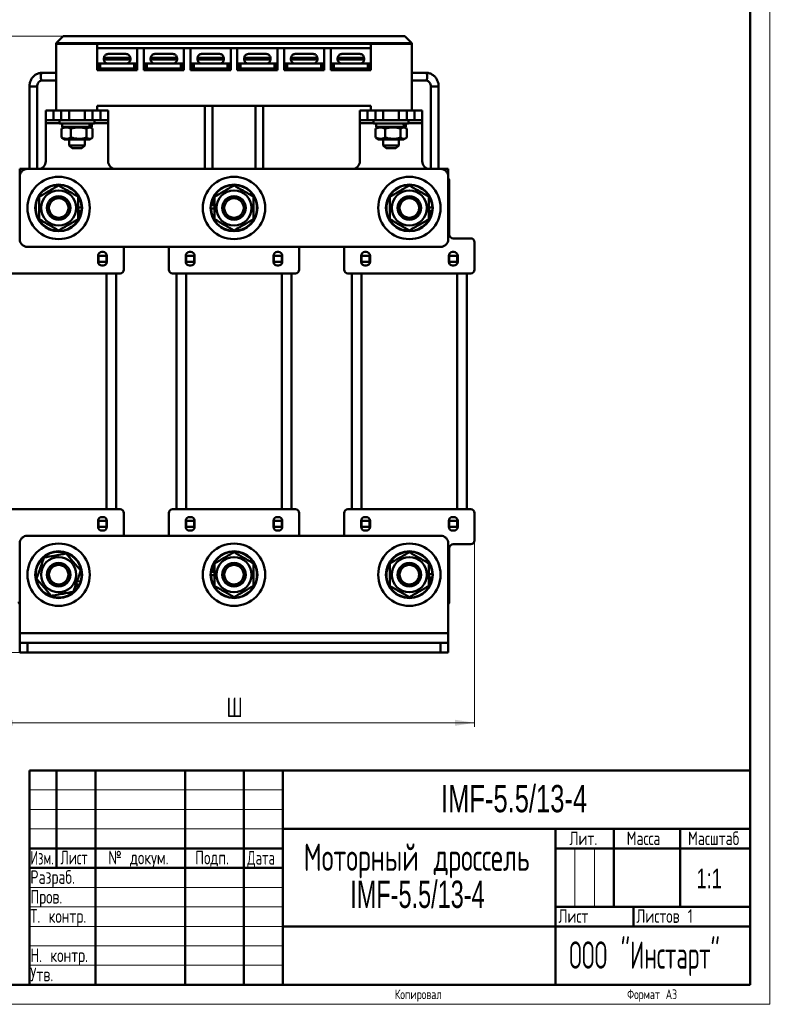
# Model space of a CAD drawing. Header units: millimetres. Extents: x 0 to 300, y 0 to 420.
# Tile 2 of 3: x 105 to 300, y 0 to 253. Entities that reach past the tile are written whole.
import ezdxf

# ---------------------------------------------------------------- set-up
doc = ezdxf.new("R2010")
doc.units = ezdxf.units.MM
doc.linetypes.add('SLD-Сплошная', pattern=[0])
doc.styles.add('SLDTEXTSTYLE0', font='TXT', dxfattribs={"width": 0.7})
doc.styles.add('SLDTEXTSTYLE1', font='TXT', dxfattribs={"width": 0.7, "bigfont": 'bigfont'})
doc.styles.add('SLDTEXTSTYLE2', font='TXT', dxfattribs={"width": 0.705079, "bigfont": 'bigfont'})
doc.styles.add('SLDTEXTSTYLE3', font='TXT', dxfattribs={"width": 0.648852, "bigfont": 'bigfont'})
doc.styles.add('SLDTEXTSTYLE4', font='TXT', dxfattribs={"width": 0.632021, "bigfont": 'bigfont'})
doc.styles.add('SLDTEXTSTYLE5', font='TXT', dxfattribs={"width": 0.625377, "bigfont": 'bigfont'})
doc.styles.add('SLDTEXTSTYLE6', font='TXT', dxfattribs={"width": 0.572824, "bigfont": 'bigfont'})
doc.styles.add('SLDTEXTSTYLE7', font='TXT', dxfattribs={"width": 0.643347, "bigfont": 'bigfont'})
doc.styles.add('SLDTEXTSTYLE8', font='TXT', dxfattribs={"width": 0.643347})
doc.dimstyles.new('SLDDIMSTYLE0', dxfattribs={"dimtxt": 5, "dimasz": 5, "dimexe": 0, "dimexo": 0.0625, "dimgap": 1.25, "dimtad": 2, "dimdec": 1, "dimrnd": 1e-09, "dimzin": 12, "dimdsep": 46, "dimtxsty": 'SLDTEXTSTYLE0', "dimsah": 1, "dimcen": 0.09, "dimadec": 0, "dimazin": 3, "dimtfac": 1, "dimtdec": 3, "dimtofl": 0, "dimtmove": 0, "dimatfit": 3, "dimfxl": 0, "dimfrac": 2, "dimtolj": 1, "dimtzin": 12, "dimarcsym": 0})

# ---------------------------------------------------------------- blocks, each defined once
blk = doc.blocks.new('SW_NOTE_0')
at = {"color": 0, "linetype": 'Continuous', "lineweight": 0, "char_height": 7, "attachment_point": 2}
for s, insert, style in [('Моторный дроссель', (31.87, 9), 'SLDTEXTSTYLE7'), ('IMF-5.5/13-4', (32.05, -0.5), 'SLDTEXTSTYLE8')]:
    blk.add_mtext(s, dxfattribs=dict(at, insert=insert, style=style))
blk = doc.blocks.new('_D')
at = {"color": 7, "linetype": 'SLD-Сплошная', "lineweight": 0}
for p, q in [((97.76, 119.02), (97.76, 71.23)), ((221.26, 119.02), (221.26, 71.23)), ((97.76, 72.23), (221.26, 72.23))]:
    blk.add_line(p, q, dxfattribs=at)
at = {"color": 7, "linetype": 'SLD-Сплошная', "lineweight": 18}
for points in [[(97.76, 72.23), (102.76, 71.46), (102.76, 73)], [(221.26, 72.23), (216.26, 73), (216.26, 71.46)]]:
    blk.add_solid(points, dxfattribs=at)
at = {"color": 7, "linetype": 'SLD-Сплошная', "lineweight": 18, "insert": (157.56, 78.68), "char_height": 5, "attachment_point": 1, "style": 'SLDTEXTSTYLE1'}
blk.add_mtext('Ш', dxfattribs=at)
blk = doc.blocks.new('_D_1')
at = {"color": 7, "linetype": 'SLD-Сплошная', "lineweight": 0}
for p, q in [((115.65, 248.43), (78.76, 248.43)), ((79.76, 90.23), (79.76, 248.43)), ((106.5, 90.23), (78.76, 90.23))]:
    blk.add_line(p, q, dxfattribs=at)
at = {"color": 7, "linetype": 'SLD-Сплошная', "lineweight": 18}
for points in [[(79.76, 248.43), (78.99, 243.43), (80.53, 243.43)], [(79.76, 90.23), (80.53, 95.23), (78.99, 95.23)]]:
    blk.add_solid(points, dxfattribs=at)
at = {"color": 7, "linetype": 'SLD-Сплошная', "lineweight": 18, "insert": (73.32, 167.73), "char_height": 5, "attachment_point": 1, "rotation": 90, "style": 'SLDTEXTSTYLE1'}
blk.add_mtext('В', dxfattribs=at)

msp = doc.modelspace()

# ---------------------------------------------------------------- linework, layer by layer
at = {"color": 7, "linetype": 'SLD-Сплошная', "lineweight": 18}
for p, q in [((297, 420), (297, 0)), ((107, 55), (172, 55)), ((107, 50), (172, 50)), ((107, 45), (172, 45)), ((247, 40), (247, 25)), ((252, 40), (252, 25)), ((107, 30), (172, 30)), ((107, 25), (172, 25)), ((107, 20), (172, 20)), ((107, 15), (172, 15)), ((107, 10), (172, 10)), ((0, 0), (297, 0))]:
    msp.add_line(p, q, dxfattribs=at)
at = {"color": 7, "linetype": 'SLD-Сплошная', "lineweight": 50}
for p, q in [((292, 5), (292, 415)), ((115.66, 248.43), (113.86, 246.63)), ((115.66, 248.43), (203.36, 248.43)), ((203.36, 248.43), (205.16, 246.63)), ((113.86, 246.63), (113.86, 246.43)), ((113.86, 246.63), (205.16, 246.63)), ((205.16, 246.43), (113.86, 246.43)), ((113.86, 229.33), (113.86, 246.43)), ((113.86, 246.43), (124.36, 246.43)), ((124.36, 246.43), (124.36, 239.68)), ((124.36, 245.33), (134.66, 245.33)), ((134.66, 239.68), (134.66, 245.33)), ((134.66, 245.33), (136.36, 245.33)), ((136.36, 245.33), (136.36, 239.68)), ((136.36, 245.33), (146.66, 245.33)), ((146.66, 239.68), (146.66, 245.33)), ((146.66, 245.33), (148.36, 245.33)), ((148.36, 245.33), (148.36, 239.68)), ((148.36, 245.33), (158.66, 245.33)), ((158.66, 239.68), (158.66, 245.33)), ((158.66, 245.33), (160.36, 245.33)), ((160.36, 245.33), (160.36, 239.68)), ((160.36, 245.33), (170.66, 245.33)), ((170.66, 239.68), (170.66, 245.33)), ((170.66, 245.33), (172.36, 245.33)), ((172.36, 245.33), (172.36, 239.68)), ((172.36, 245.33), (182.66, 245.33)), ((182.66, 239.68), (182.66, 245.33)), ((182.66, 245.33), (184.36, 245.33)), ((184.36, 245.33), (184.36, 239.68)), ((184.36, 245.33), (194.66, 245.33)), ((194.66, 239.68), (194.66, 246.43)), ((194.66, 246.43), (205.16, 246.43)), ((205.16, 246.63), (205.16, 246.43)), ((205.16, 246.43), (205.16, 229.33)), ((126.11, 242.83), (126.11, 242.43)), ((126.11, 242.83), (126.17, 242.83)), ((132.86, 242.83), (126.17, 242.83)), ((132.86, 242.83), (132.91, 242.83)), ((132.91, 242.43), (132.91, 242.83)), ((138.11, 242.83), (138.11, 242.43)), ((138.11, 242.83), (138.17, 242.83)), ((144.86, 242.83), (138.17, 242.83)), ((144.86, 242.83), (144.91, 242.83)), ((144.91, 242.43), (144.91, 242.83)), ((150.11, 242.83), (150.11, 242.43)), ((150.11, 242.83), (150.17, 242.83)), ((156.86, 242.83), (150.17, 242.83)), ((156.86, 242.83), (156.91, 242.83)), ((156.91, 242.43), (156.91, 242.83)), ((162.11, 242.83), (162.11, 242.43)), ((162.11, 242.83), (162.17, 242.83)), ((168.86, 242.83), (162.17, 242.83)), ((168.86, 242.83), (168.91, 242.83)), ((168.91, 242.43), (168.91, 242.83)), ((174.11, 242.83), (174.11, 242.43)), ((174.11, 242.83), (174.17, 242.83)), ((180.86, 242.83), (174.17, 242.83)), ((180.86, 242.83), (180.91, 242.83)), ((180.91, 242.43), (180.91, 242.83)), ((186.11, 242.83), (186.11, 242.43)), ((186.11, 242.83), (186.17, 242.83)), ((192.86, 242.83), (186.17, 242.83)), ((192.86, 242.83), (192.91, 242.83)), ((192.91, 242.43), (192.91, 242.83)), ((124.66, 240.33), (124.36, 240.33)), ((124.66, 241.43), (124.66, 240.13)), ((125.16, 241.43), (124.66, 241.43)), ((124.66, 240.13), (124.76, 240.13)), ((124.76, 240.13), (124.76, 239.68)), ((125.26, 240.13), (124.76, 240.13)), ((125.16, 240.13), (125.16, 241.43)), ((133.86, 241.43), (125.16, 241.43)), ((133.76, 240.13), (125.26, 240.13)), ((134.26, 240.13), (133.76, 240.13)), ((133.86, 241.43), (133.86, 240.13)), ((134.36, 241.43), (133.86, 241.43)), ((134.26, 239.68), (134.26, 240.13)), ((134.26, 240.13), (134.36, 240.13)), ((134.36, 240.13), (134.36, 241.43)), ((134.66, 240.33), (134.36, 240.33)), ((136.66, 240.33), (136.36, 240.33)), ((136.66, 241.43), (136.66, 240.13)), ((137.16, 241.43), (136.66, 241.43)), ((136.76, 240.13), (136.66, 240.13)), ((136.76, 240.13), (136.76, 239.68)), ((137.26, 240.13), (136.76, 240.13)), ((137.16, 240.13), (137.16, 241.43)), ((137.16, 241.43), (145.86, 241.43)), ((145.76, 240.13), (137.26, 240.13)), ((146.26, 240.13), (145.76, 240.13)), ((145.86, 241.43), (145.86, 240.13)), ((146.36, 241.43), (145.86, 241.43)), ((146.26, 239.68), (146.26, 240.13)), ((146.36, 240.13), (146.26, 240.13)), ((146.36, 240.13), (146.36, 241.43)), ((146.66, 240.33), (146.36, 240.33)), ((148.66, 240.33), (148.36, 240.33)), ((148.66, 241.43), (148.66, 240.13)), ((149.16, 241.43), (148.66, 241.43)), ((148.76, 240.13), (148.66, 240.13)), ((148.76, 240.13), (148.76, 239.68)), ((149.26, 240.13), (148.76, 240.13)), ((149.16, 240.13), (149.16, 241.43)), ((149.16, 241.43), (157.86, 241.43)), ((157.76, 240.13), (149.26, 240.13)), ((158.26, 240.13), (157.76, 240.13)), ((157.86, 241.43), (157.86, 240.13)), ((158.36, 241.43), (157.86, 241.43)), ((158.36, 240.13), (158.26, 240.13)), ((158.26, 239.68), (158.26, 240.13)), ((158.36, 240.13), (158.36, 241.43)), ((158.66, 240.33), (158.36, 240.33)), ((160.66, 240.33), (160.36, 240.33)), ((160.66, 241.43), (160.66, 240.13)), ((161.16, 241.43), (160.66, 241.43)), ((160.76, 240.13), (160.66, 240.13)), ((160.76, 240.13), (160.76, 239.68)), ((161.26, 240.13), (160.76, 240.13)), ((161.16, 240.13), (161.16, 241.43)), ((161.16, 241.43), (169.86, 241.43)), ((169.76, 240.13), (161.26, 240.13)), ((170.26, 240.13), (169.76, 240.13)), ((169.86, 241.43), (169.86, 240.13)), ((170.36, 241.43), (169.86, 241.43)), ((170.36, 240.13), (170.26, 240.13)), ((170.26, 239.68), (170.26, 240.13)), ((170.36, 240.13), (170.36, 241.43)), ((170.66, 240.33), (170.36, 240.33)), ((172.66, 240.33), (172.36, 240.33)), ((172.66, 241.43), (172.66, 240.13)), ((173.16, 241.43), (172.66, 241.43)), ((172.76, 240.13), (172.66, 240.13)), ((172.76, 240.13), (172.76, 239.68)), ((173.26, 240.13), (172.76, 240.13)), ((173.16, 240.13), (173.16, 241.43)), ((173.16, 241.43), (181.86, 241.43)), ((181.76, 240.13), (173.26, 240.13)), ((182.26, 240.13), (181.76, 240.13)), ((181.86, 241.43), (181.86, 240.13)), ((182.36, 241.43), (181.86, 241.43)), ((182.26, 239.68), (182.26, 240.13)), ((182.36, 240.13), (182.26, 240.13)), ((182.36, 240.13), (182.36, 241.43)), ((182.66, 240.33), (182.36, 240.33)), ((184.66, 240.33), (184.36, 240.33)), ((184.66, 241.43), (184.66, 240.13)), ((185.16, 241.43), (184.66, 241.43)), ((184.66, 240.13), (184.76, 240.13)), ((184.76, 240.13), (184.76, 239.68)), ((185.26, 240.13), (184.76, 240.13)), ((185.16, 240.13), (185.16, 241.43)), ((193.86, 241.43), (185.16, 241.43)), ((185.26, 240.13), (193.76, 240.13)), ((194.26, 240.13), (193.76, 240.13)), ((193.86, 241.43), (193.86, 240.13)), ((194.36, 241.43), (193.86, 241.43)), ((194.26, 239.68), (194.26, 240.13)), ((194.26, 240.13), (194.36, 240.13)), ((194.36, 240.13), (194.36, 241.43)), ((194.66, 240.33), (194.36, 240.33)), ((113.86, 239.03), (110.32, 239.03)), ((124.36, 239.68), (134.66, 239.68)), ((136.36, 239.68), (146.66, 239.68)), ((148.36, 239.68), (158.66, 239.68)), ((160.36, 239.68), (170.66, 239.68)), ((172.36, 239.68), (182.66, 239.68)), ((184.36, 239.68), (194.66, 239.68)), ((208.71, 239.03), (205.16, 239.03)), ((107.01, 235.53), (107.01, 214.33)), ((109.01, 214.33), (109.01, 235.53)), ((110.32, 237.03), (113.86, 237.03)), ((205.16, 237.03), (208.71, 237.03)), ((210.01, 235.53), (210.01, 214.33)), ((212.01, 214.33), (212.01, 235.53)), ((124.36, 229.33), (124.36, 230.53)), ((194.66, 230.53), (124.36, 230.53)), ((152.01, 230.53), (152.01, 214.33)), ((154.01, 214.33), (154.01, 230.53)), ((165.01, 230.53), (165.01, 214.33)), ((167.01, 214.33), (167.01, 230.53)), ((194.66, 230.53), (194.66, 229.33)), ((111.21, 226.83), (111.21, 229.33)), ((111.21, 229.33), (113.21, 229.33)), ((113.21, 229.33), (113.21, 226.83)), ((113.21, 229.33), (113.86, 229.33)), ((124.36, 229.33), (113.86, 229.33)), ((115.19, 226.83), (115.19, 229.33)), ((117.21, 229.33), (117.21, 226.83)), ((121.21, 226.83), (121.21, 229.33)), ((123.23, 229.33), (123.23, 226.83)), ((124.36, 229.33), (125.21, 229.33)), ((125.21, 226.83), (125.21, 229.33)), ((125.21, 229.33), (127.21, 229.33)), ((127.21, 229.33), (127.21, 226.83)), ((191.81, 226.83), (191.81, 229.33)), ((191.81, 229.33), (193.81, 229.33)), ((193.81, 229.33), (193.81, 226.83)), ((193.81, 229.33), (194.66, 229.33)), ((205.16, 229.33), (194.66, 229.33)), ((195.79, 226.83), (195.79, 229.33)), ((197.81, 229.33), (197.81, 226.83)), ((201.81, 226.83), (201.81, 229.33)), ((203.83, 229.33), (203.83, 226.83)), ((205.16, 229.33), (205.81, 229.33)), ((205.81, 226.83), (205.81, 229.33)), ((205.81, 229.33), (207.81, 229.33)), ((207.81, 229.33), (207.81, 226.83)), ((113.21, 226.83), (111.21, 226.83)), ((111.21, 226.83), (111.21, 226.09)), ((111.21, 226.09), (111.21, 216.33)), ((113.21, 226.83), (115.19, 226.83)), ((114.71, 226.83), (114.71, 226.03)), ((114.71, 226.03), (123.37, 226.03)), ((117.21, 226.83), (115.19, 226.83)), ((115.41, 226.03), (115.41, 225.13)), ((115.41, 225.13), (122.55, 225.13)), ((115.96, 225.13), (115.42, 224.82)), ((117.21, 226.83), (121.21, 226.83)), ((123.23, 226.83), (121.21, 226.83)), ((123, 224.82), (122.46, 225.13)), ((122.55, 225.13), (122.86, 225.13)), ((122.86, 225.13), (123.01, 225.13)), ((123.01, 225.13), (123.01, 226.03)), ((123.23, 226.83), (125.21, 226.83)), ((123.37, 226.03), (123.71, 226.03)), ((123.71, 226.03), (123.71, 226.83)), ((127.21, 226.83), (125.21, 226.83)), ((127.21, 226.09), (127.21, 226.83)), ((127.21, 216.33), (127.21, 226.09)), ((193.81, 226.83), (191.81, 226.83)), ((191.81, 226.83), (191.81, 226.09)), ((191.81, 226.09), (191.81, 216.33)), ((193.81, 226.83), (195.79, 226.83)), ((195.31, 226.83), (195.31, 226.03)), ((195.31, 226.03), (203.97, 226.03)), ((197.81, 226.83), (195.79, 226.83)), ((196.01, 226.03), (196.01, 225.13)), ((196.01, 225.13), (203.15, 225.13)), ((196.56, 225.13), (196.02, 224.82)), ((197.81, 226.83), (201.81, 226.83)), ((203.83, 226.83), (201.81, 226.83)), ((203.6, 224.82), (203.06, 225.13)), ((203.15, 225.13), (203.46, 225.13)), ((203.46, 225.13), (203.61, 225.13)), ((203.61, 225.13), (203.61, 226.03)), ((203.83, 226.83), (205.81, 226.83)), ((203.97, 226.03), (204.31, 226.03)), ((204.31, 226.03), (204.31, 226.83)), ((207.81, 226.83), (205.81, 226.83)), ((207.81, 226.09), (207.81, 226.83)), ((207.81, 216.33), (207.81, 226.09)), ((115.43, 224.77), (115.21, 224.67)), ((115.21, 224.67), (115.21, 222.39)), ((115.21, 222.39), (115.43, 222.3)), ((117.66, 224.67), (117.66, 222.39)), ((121.67, 224.67), (121.67, 222.39)), ((123.22, 224.67), (123.22, 222.39)), ((196.03, 224.77), (195.81, 224.67)), ((195.81, 224.67), (195.81, 222.39)), ((195.81, 222.39), (196.03, 222.3)), ((198.26, 224.67), (198.26, 222.39)), ((202.27, 224.67), (202.27, 222.39)), ((203.82, 224.67), (203.82, 222.39)), ((115.42, 222.24), (115.96, 221.93)), ((117.97, 221.93), (115.96, 221.93)), ((117.21, 221.93), (117.21, 220.38)), ((117.21, 220.38), (117.96, 219.63)), ((117.21, 220.38), (121.21, 220.38)), ((122.46, 221.93), (117.97, 221.93)), ((120.46, 219.63), (121.21, 220.38)), ((121.21, 220.38), (121.21, 221.93)), ((122.46, 221.93), (123, 222.24)), ((196.02, 222.24), (196.56, 221.93)), ((198.57, 221.93), (196.56, 221.93)), ((197.81, 221.93), (197.81, 220.38)), ((197.81, 220.38), (198.56, 219.63)), ((197.81, 220.38), (201.81, 220.38)), ((203.06, 221.93), (198.57, 221.93)), ((201.06, 219.63), (201.81, 220.38)), ((201.81, 220.38), (201.81, 221.93)), ((203.06, 221.93), (203.6, 222.24)), ((120.46, 219.63), (117.96, 219.63)), ((201.06, 219.63), (198.56, 219.63)), ((104.51, 212.33), (104.51, 214.33)), ((104.51, 214.33), (106.51, 214.33)), ((104.51, 196.33), (104.51, 212.33)), ((106.51, 214.33), (212.51, 214.33)), ((212.51, 214.33), (214.51, 214.33)), ((214.51, 214.33), (214.51, 212.33)), ((214.51, 212.33), (214.51, 196.33)), ((214.76, 197.53), (214.76, 211.28)), ((153.65, 205.03), (154.51, 205.03)), ((153.75, 205.61), (154.51, 205.61)), ((119.51, 204.45), (120.41, 204.45)), ((120.37, 203.63), (119.51, 203.63)), ((120.27, 203.05), (119.51, 203.05)), ((154.51, 204.21), (153.61, 204.21)), ((209.51, 204.45), (210.41, 204.45)), ((210.37, 203.63), (209.51, 203.63)), ((210.27, 203.05), (209.51, 203.05)), ((220.26, 196.53), (215.76, 196.53)), ((221.26, 188.53), (221.26, 195.53)), ((212.51, 194.33), (106.51, 194.33)), ((124.61, 192.03), (124.61, 190.53)), ((124.76, 192.03), (126.76, 192.03)), ((124.76, 192.03), (124.76, 190.48)), ((125.91, 193.03), (125.61, 193.03)), ((126.76, 192.03), (126.76, 190.48)), ((126.91, 190.53), (126.91, 192.03)), ((131.26, 188.53), (131.26, 194.33)), ((142.76, 194.33), (142.76, 188.53)), ((147.11, 192.03), (147.11, 190.53)), ((149.26, 192.03), (147.26, 192.03)), ((147.26, 190.48), (147.26, 192.03)), ((148.41, 193.03), (148.11, 193.03)), ((149.26, 190.48), (149.26, 192.03)), ((149.41, 190.53), (149.41, 192.03)), ((169.61, 192.03), (169.61, 190.53)), ((169.76, 192.03), (171.76, 192.03)), ((169.76, 192.03), (169.76, 190.48)), ((170.91, 193.03), (170.61, 193.03)), ((171.76, 192.03), (171.76, 190.48)), ((171.91, 190.53), (171.91, 192.03)), ((176.26, 188.53), (176.26, 194.33)), ((187.76, 194.33), (187.76, 188.53)), ((192.11, 192.03), (192.11, 190.53)), ((194.26, 192.03), (192.26, 192.03)), ((192.26, 190.48), (192.26, 192.03)), ((193.41, 193.03), (193.11, 193.03)), ((194.26, 190.48), (194.26, 192.03)), ((194.41, 190.53), (194.41, 192.03)), ((214.61, 192.03), (214.61, 190.53)), ((214.76, 192.03), (216.76, 192.03)), ((214.76, 192.03), (214.76, 190.48)), ((215.91, 193.03), (215.61, 193.03)), ((216.76, 192.03), (216.76, 190.48)), ((216.91, 190.53), (216.91, 192.03)), ((126.76, 190.48), (124.76, 190.48)), ((124.76, 190), (124.76, 190.48)), ((125.61, 189.53), (125.91, 189.53)), ((126.76, 190), (126.76, 190.48)), ((149.26, 190.48), (147.26, 190.48)), ((147.26, 190.48), (147.26, 190)), ((148.11, 189.53), (148.41, 189.53)), ((149.26, 190.48), (149.26, 190)), ((171.76, 190.48), (169.76, 190.48)), ((169.76, 190), (169.76, 190.48)), ((170.61, 189.53), (170.91, 189.53)), ((171.76, 190), (171.76, 190.48)), ((194.26, 190.48), (192.26, 190.48)), ((192.26, 190.48), (192.26, 190)), ((193.11, 189.53), (193.41, 189.53)), ((194.26, 190.48), (194.26, 190)), ((216.76, 190.48), (214.76, 190.48)), ((214.76, 190), (214.76, 190.48)), ((215.61, 189.53), (215.91, 189.53)), ((216.76, 190), (216.76, 190.48)), ((102.26, 187.53), (126.76, 187.53)), ((126.76, 187.53), (126.76, 127.03)), ((126.76, 187.53), (129.26, 187.53)), ((129.26, 187.53), (129.26, 127.03)), ((129.26, 187.53), (130.26, 187.53)), ((143.76, 187.53), (144.76, 187.53)), ((144.76, 187.53), (144.76, 127.03)), ((144.76, 187.53), (147.26, 187.53)), ((147.26, 187.53), (147.26, 127.03)), ((147.26, 187.53), (171.76, 187.53)), ((171.76, 187.53), (171.76, 127.03)), ((171.76, 187.53), (174.26, 187.53)), ((174.26, 187.53), (174.26, 127.03)), ((174.26, 187.53), (175.26, 187.53)), ((188.76, 187.53), (189.76, 187.53)), ((189.76, 187.53), (189.76, 127.03)), ((189.76, 187.53), (192.26, 187.53)), ((192.26, 187.53), (192.26, 127.03)), ((192.26, 187.53), (216.76, 187.53)), ((216.76, 187.53), (216.76, 127.03)), ((216.76, 187.53), (219.26, 187.53)), ((219.26, 187.53), (219.26, 127.03)), ((219.26, 187.53), (220.26, 187.53)), ((102.26, 127.03), (126.76, 127.03)), ((126.76, 127.03), (129.26, 127.03)), ((130.26, 127.03), (129.26, 127.03)), ((144.76, 127.03), (143.76, 127.03)), ((144.76, 127.03), (147.26, 127.03)), ((147.26, 127.03), (171.76, 127.03)), ((171.76, 127.03), (174.26, 127.03)), ((175.26, 127.03), (174.26, 127.03)), ((189.76, 127.03), (188.76, 127.03)), ((189.76, 127.03), (192.26, 127.03)), ((192.26, 127.03), (216.76, 127.03)), ((216.76, 127.03), (219.26, 127.03)), ((220.26, 127.03), (219.26, 127.03)), ((124.61, 124.03), (124.61, 122.53)), ((124.76, 124.08), (124.76, 124.56)), ((124.76, 124.08), (126.76, 124.08)), ((124.76, 124.08), (124.76, 122.53)), ((125.91, 125.03), (125.61, 125.03)), ((126.76, 124.08), (126.76, 124.56)), ((126.76, 124.08), (126.76, 122.53)), ((126.91, 122.53), (126.91, 124.03)), ((131.26, 120.23), (131.26, 126.03)), ((142.76, 126.03), (142.76, 120.23)), ((147.11, 124.03), (147.11, 122.53)), ((147.26, 124.56), (147.26, 124.08)), ((147.26, 122.53), (147.26, 124.08)), ((147.26, 124.08), (149.26, 124.08)), ((148.41, 125.03), (148.11, 125.03)), ((149.26, 124.56), (149.26, 124.08)), ((149.26, 122.53), (149.26, 124.08)), ((149.41, 122.53), (149.41, 124.03)), ((169.61, 124.03), (169.61, 122.53)), ((169.76, 124.08), (169.76, 124.56)), ((169.76, 124.08), (171.76, 124.08)), ((169.76, 124.08), (169.76, 122.53)), ((170.91, 125.03), (170.61, 125.03)), ((171.76, 124.08), (171.76, 124.56)), ((171.76, 124.08), (171.76, 122.53)), ((171.91, 122.53), (171.91, 124.03)), ((176.26, 120.23), (176.26, 126.03)), ((187.76, 126.03), (187.76, 120.23)), ((192.11, 124.03), (192.11, 122.53)), ((192.26, 124.56), (192.26, 124.08)), ((192.26, 122.53), (192.26, 124.08)), ((192.26, 124.08), (194.26, 124.08)), ((193.41, 125.03), (193.11, 125.03)), ((194.26, 124.56), (194.26, 124.08)), ((194.26, 122.53), (194.26, 124.08)), ((194.41, 122.53), (194.41, 124.03)), ((214.61, 124.03), (214.61, 122.53)), ((214.76, 124.08), (214.76, 124.56)), ((214.76, 124.08), (216.76, 124.08)), ((214.76, 124.08), (214.76, 122.53)), ((215.91, 125.03), (215.61, 125.03)), ((216.76, 124.08), (216.76, 124.56)), ((216.76, 124.08), (216.76, 122.53)), ((216.91, 122.53), (216.91, 124.03)), ((221.26, 119.03), (221.26, 126.03)), ((124.76, 122.53), (126.76, 122.53)), ((125.61, 121.53), (125.91, 121.53)), ((149.26, 122.53), (147.26, 122.53)), ((148.11, 121.53), (148.41, 121.53)), ((169.76, 122.53), (171.76, 122.53)), ((170.61, 121.53), (170.91, 121.53)), ((194.26, 122.53), (192.26, 122.53)), ((193.11, 121.53), (193.41, 121.53)), ((214.76, 122.53), (216.76, 122.53)), ((215.61, 121.53), (215.91, 121.53)), ((212.51, 120.23), (106.51, 120.23)), ((104.51, 118.23), (104.51, 95.23)), ((214.51, 95.23), (214.51, 118.23)), ((214.76, 103.28), (214.76, 117.03)), ((215.76, 118.03), (220.26, 118.03)), ((153.75, 111.51), (154.51, 111.51)), ((119.27, 108.68), (120.12, 108.38)), ((154.51, 110.11), (153.61, 110.11)), ((153.65, 110.93), (154.51, 110.93)), ((209.51, 110.35), (210.41, 110.35)), ((210.37, 109.53), (209.51, 109.53)), ((210.27, 108.95), (209.51, 108.95)), ((119.52, 107.11), (118.8, 107.36)), ((119.81, 107.62), (119, 107.91)), ((214.51, 95.23), (104.51, 95.23)), ((104.51, 95.23), (104.51, 92.73)), ((214.51, 92.73), (214.51, 95.23)), ((104.51, 90.23), (104.51, 92.73)), ((104.51, 92.73), (106.51, 92.73)), ((106.51, 92.73), (106.51, 90.23)), ((212.51, 92.73), (106.51, 92.73)), ((212.51, 90.23), (212.51, 92.73)), ((212.51, 92.73), (214.51, 92.73)), ((214.51, 92.73), (214.51, 90.23)), ((106.51, 90.23), (104.51, 90.23)), ((212.51, 90.23), (106.51, 90.23)), ((214.51, 90.23), (212.51, 90.23)), ((107, 60), (292, 60)), ((107, 60), (107, 5)), ((114, 35), (114, 60)), ((124, 60), (124, 5)), ((147, 60), (147, 5)), ((162, 60), (162, 5)), ((172, 60), (172, 5)), ((172, 45), (292, 45)), ((242, 45), (242, 5)), ((257, 45), (257, 25)), ((274, 45), (274, 25)), ((107, 40), (172, 40)), ((242, 40), (292, 40)), ((107, 35), (172, 35)), ((242, 25), (292, 25)), ((262, 25), (262, 20)), ((172, 20), (292, 20)), ((20, 5), (292, 5))]:
    msp.add_line(p, q, dxfattribs=at)
at = {"color": 8, "linetype": 'SLD-Сплошная', "lineweight": 50}
for p, q in [((125.26, 239.68), (125.26, 240.13)), ((129.51, 242.43), (126.11, 242.43)), ((132.91, 242.43), (129.51, 242.43)), ((133.76, 240.13), (133.76, 239.68)), ((137.26, 239.68), (137.26, 240.13)), ((141.51, 242.43), (138.11, 242.43)), ((144.91, 242.43), (141.51, 242.43)), ((145.76, 240.13), (145.76, 239.68)), ((149.26, 239.68), (149.26, 240.13)), ((153.51, 242.43), (150.11, 242.43)), ((156.91, 242.43), (153.51, 242.43)), ((157.76, 240.13), (157.76, 239.68)), ((161.26, 239.68), (161.26, 240.13)), ((165.51, 242.43), (162.11, 242.43)), ((168.91, 242.43), (165.51, 242.43)), ((169.76, 240.13), (169.76, 239.68)), ((173.26, 239.68), (173.26, 240.13)), ((177.51, 242.43), (174.11, 242.43)), ((180.91, 242.43), (177.51, 242.43)), ((181.76, 240.13), (181.76, 239.68)), ((185.26, 239.68), (185.26, 240.13)), ((189.51, 242.43), (186.11, 242.43)), ((192.91, 242.43), (189.51, 242.43)), ((193.76, 240.13), (193.76, 239.68)), ((107.63, 235.53), (107.01, 235.53)), ((109.01, 235.53), (107.63, 235.53)), ((212.01, 235.53), (210.01, 235.53)), ((111.21, 226.09), (114.71, 226.09)), ((123.71, 226.09), (127.21, 226.09)), ((191.81, 226.09), (195.31, 226.09)), ((204.31, 226.09), (207.81, 226.09))]:
    msp.add_line(p, q, dxfattribs=at)
at = {"color": 8, "linetype": 'SLD-Сплошная', "lineweight": 50, "flags": 128}
for points in [[(109.93, 238.03), (109.96, 238.41), (110.05, 238.74), (110.17, 238.95), (110.32, 239.03)], [(110.32, 237.03), (110.17, 237.11), (110.05, 237.32), (109.96, 237.65), (109.93, 238.03)], [(208.71, 239.03), (208.85, 238.95), (208.98, 238.74), (209.06, 238.41), (209.09, 238.03), (209.06, 237.65), (208.98, 237.32), (208.85, 237.11), (208.71, 237.03)]]:
    msp.add_lwpolyline(points, dxfattribs=at)
at = {"color": 7, "linetype": 'SLD-Сплошная', "lineweight": 50}
for centre, radius in [((114.51, 204.33), 8), ((159.51, 204.33), 8), ((204.51, 204.33), 8), ((114.51, 204.33), 6), ((159.51, 204.33), 6), ((204.51, 204.33), 6), ((114.51, 204.33), 4.5), ((114.51, 204.33), 3.02), ((114.51, 204.33), 3), ((159.51, 204.33), 4.5), ((159.51, 204.33), 3.03), ((159.51, 204.33), 3), ((204.51, 204.33), 4.5), ((204.51, 204.33), 3.02), ((204.51, 204.33), 3), ((114.51, 204.33), 2.5), ((159.51, 204.33), 2.5), ((204.51, 204.33), 2.5), ((114.51, 110.23), 8), ((114.51, 110.23), 6), ((159.51, 110.23), 8), ((159.51, 110.23), 6), ((204.51, 110.23), 8), ((204.51, 110.23), 6), ((114.51, 110.23), 4.5), ((159.51, 110.23), 4.5), ((204.51, 110.23), 4.5), ((114.51, 110.23), 3.02), ((114.51, 110.23), 3), ((114.51, 110.23), 2.5), ((159.51, 110.23), 3.03), ((159.51, 110.23), 3), ((159.51, 110.23), 2.5), ((204.51, 110.23), 3.02), ((204.51, 110.23), 3), ((204.51, 110.23), 2.5)]:
    msp.add_circle(centre, radius, dxfattribs=at)
for centre, radius, start, end in [((127.11, 242.43), 1, 180, 270), ((131.91, 242.43), 1, 270, 0), ((139.11, 242.43), 1, 180, 270), ((143.91, 242.43), 1, 270, 0), ((151.11, 242.43), 1, 180, 270), ((155.91, 242.43), 1, 270, 360), ((163.11, 242.43), 1, 180, 270), ((167.91, 242.43), 1, 270, 0), ((175.11, 242.43), 1, 180, 270), ((179.91, 242.43), 1, 270, 0), ((187.11, 242.43), 1, 180, 270), ((191.91, 242.43), 1, 270, 0), ((109.21, 216.33), 2, 270, 0), ((129.21, 216.33), 2, 180, 270), ((189.81, 216.33), 2, 270, 0), ((209.81, 216.33), 2, 180, 270), ((106.51, 212.33), 2, 90, 180), ((212.51, 212.33), 2, 0, 90), ((114.51, 204.33), 5.9, 1.1426, 347.4467), ((159.51, 204.33), 5.9, 181.1426, 167.4467), ((204.51, 204.33), 5.9, 1.1426, 347.4467), ((213.76, 211.28), 1, 0, 41.4096), ((159.51, 204.33), 5.9, 167.4467, 173.1861), ((114.51, 204.33), 5.9, 347.4467, 353.1861), ((204.51, 204.33), 5.9, 347.4467, 353.1861), ((215.76, 197.53), 1, 180, 270), ((106.51, 196.33), 2, 180, 270), ((212.51, 196.33), 2, 270, 0), ((220.26, 195.53), 1, 360, 90), ((125.61, 192.03), 1, 90, 180), ((125.91, 192.03), 1, 0, 90), ((148.11, 192.03), 1, 90, 180), ((148.41, 192.03), 1, 0, 90), ((170.61, 192.03), 1, 90, 180), ((170.91, 192.03), 1, 0, 90), ((193.11, 192.03), 1, 90, 180), ((193.41, 192.03), 1, 0, 90), ((215.61, 192.03), 1, 90, 180), ((215.91, 192.03), 1, 0, 90), ((125.61, 190.53), 1, 180, 270), ((125.91, 190.53), 1, 270, 0), ((148.11, 190.53), 1, 180, 270), ((148.41, 190.53), 1, 270, 0), ((170.61, 190.53), 1, 180, 270), ((170.91, 190.53), 1, 270, 0), ((193.11, 190.53), 1, 180, 270), ((193.41, 190.53), 1, 270, 0), ((215.61, 190.53), 1, 180, 270), ((215.91, 190.53), 1, 270, 0), ((130.26, 188.53), 1, 270, 360), ((143.76, 188.53), 1, 180, 270), ((175.26, 188.53), 1, 270, 360), ((188.76, 188.53), 1, 180, 270), ((220.26, 188.53), 1, 270, 0), ((130.26, 126.03), 1, 0, 90), ((143.76, 126.03), 1, 90, 180), ((175.26, 126.03), 1, 0, 90), ((188.76, 126.03), 1, 90, 180), ((220.26, 126.03), 1, 0, 90), ((125.61, 124.03), 1, 90, 180), ((125.91, 124.03), 1, 360, 90), ((148.11, 124.03), 1, 90, 180), ((148.41, 124.03), 1, 0, 90), ((170.61, 124.03), 1, 90, 180), ((170.91, 124.03), 1, 0, 90), ((193.11, 124.03), 1, 90, 180), ((193.41, 124.03), 1, 0, 90), ((215.61, 124.03), 1, 90, 180), ((215.91, 124.03), 1, 0, 90), ((125.61, 122.53), 1, 180, 270), ((125.91, 122.53), 1, 270, 0), ((148.11, 122.53), 1, 180, 270), ((148.41, 122.53), 1, 270, 0), ((170.61, 122.53), 1, 180, 270), ((170.91, 122.53), 1, 270, 0), ((193.11, 122.53), 1, 180, 270), ((193.41, 122.53), 1, 270, 0), ((215.61, 122.53), 1, 180, 270), ((215.91, 122.53), 1, 270, 0), ((106.51, 118.23), 2, 90, 180), ((212.51, 118.23), 2, 0, 90), ((220.26, 119.03), 1, 270, 360), ((215.76, 117.03), 1, 90, 180), ((114.51, 110.23), 5.9, 341.743, 328.0472), ((159.51, 110.23), 5.9, 181.1426, 167.4467), ((204.51, 110.23), 5.9, 1.1426, 347.4467), ((159.51, 110.23), 5.9, 167.4467, 173.1861), ((204.51, 110.23), 5.9, 347.4467, 353.1861), ((114.51, 110.23), 5.9, 328.0472, 333.7866), ((105.26, 103.28), 1, 180, 221.4096), ((213.76, 103.28), 1, 318.5904, 0)]:
    msp.add_arc(centre, radius, start, end, dxfattribs=at)
for centre, start_param, end_param in [((119.21, 224.03), 4.766317, 4.853514), ((119.21, 226.23), 4.555399, 4.641797), ((199.81, 224.03), 4.766317, 4.853514), ((199.81, 226.23), 4.555399, 4.641797)]:
    msp.add_ellipse(centre, major_axis=(-1.63, 10.43), ratio=0.329019, start_param=start_param, end_param=end_param, dxfattribs=at)
for points, knots in [([(127.19, 243.83), (127.07, 243.82), (126.84, 243.8), (126.52, 243.62), (126.29, 243.36), (126.18, 243.08), (126.17, 242.9), (126.17, 242.83)], [0, 0, 0, 0, 0.221551, 0.443288, 0.660461, 0.873099, 1, 1, 1, 1]), ([(129.51, 243.83), (129.26, 243.83), (128.73, 243.83), (128.02, 243.83), (127.46, 243.83), (127.28, 243.83), (127.19, 243.83)], [0, 0, 0, 0, 0.243088, 0.5, 0.756912, 1, 1, 1, 1]), ([(131.84, 243.83), (131.75, 243.83), (131.57, 243.83), (131.01, 243.83), (130.3, 243.83), (129.77, 243.83), (129.51, 243.83)], [0, 0, 0, 0, 0.243088, 0.5, 0.756912, 1, 1, 1, 1]), ([(132.86, 242.83), (132.85, 242.94), (132.83, 243.16), (132.66, 243.46), (132.4, 243.69), (132.11, 243.81), (131.92, 243.82), (131.84, 243.83)], [0, 0, 0, 0, 0.2094357, 0.418832, 0.6293899, 0.8431204, 1, 1, 1, 1]), ([(139.19, 243.83), (139.07, 243.82), (138.84, 243.8), (138.52, 243.62), (138.29, 243.36), (138.18, 243.08), (138.17, 242.9), (138.17, 242.83)], [0, 0, 0, 0, 0.221551, 0.443288, 0.660461, 0.873099, 1, 1, 1, 1]), ([(141.51, 243.83), (141.26, 243.83), (140.73, 243.83), (140.02, 243.83), (139.46, 243.83), (139.28, 243.83), (139.19, 243.83)], [0, 0, 0, 0, 0.2430884, 0.5, 0.7569116, 1, 1, 1, 1]), ([(143.84, 243.83), (143.75, 243.83), (143.57, 243.83), (143.01, 243.83), (142.3, 243.83), (141.77, 243.83), (141.51, 243.83)], [0, 0, 0, 0, 0.243088, 0.5, 0.756912, 1, 1, 1, 1]), ([(144.86, 242.83), (144.85, 242.94), (144.83, 243.16), (144.66, 243.46), (144.4, 243.69), (144.11, 243.81), (143.92, 243.82), (143.84, 243.83)], [0, 0, 0, 0, 0.209436, 0.418832, 0.62939, 0.84312, 1, 1, 1, 1]), ([(151.19, 243.83), (151.07, 243.82), (150.84, 243.8), (150.52, 243.62), (150.29, 243.36), (150.18, 243.08), (150.17, 242.9), (150.17, 242.83)], [0, 0, 0, 0, 0.221551, 0.443288, 0.660461, 0.873099, 1, 1, 1, 1]), ([(153.51, 243.83), (153.26, 243.83), (152.73, 243.83), (152.02, 243.83), (151.46, 243.83), (151.28, 243.83), (151.19, 243.83)], [0, 0, 0, 0, 0.243088, 0.5, 0.756912, 1, 1, 1, 1]), ([(155.84, 243.83), (155.75, 243.83), (155.57, 243.83), (155.01, 243.83), (154.3, 243.83), (153.77, 243.83), (153.51, 243.83)], [0, 0, 0, 0, 0.2430884, 0.5, 0.7569116, 1, 1, 1, 1]), ([(156.86, 242.83), (156.85, 242.94), (156.83, 243.16), (156.66, 243.46), (156.4, 243.69), (156.11, 243.81), (155.92, 243.82), (155.84, 243.83)], [0, 0, 0, 0, 0.209436, 0.418832, 0.62939, 0.84312, 1, 1, 1, 1]), ([(163.19, 243.83), (163.07, 243.82), (162.84, 243.8), (162.52, 243.62), (162.29, 243.36), (162.18, 243.08), (162.17, 242.9), (162.17, 242.83)], [0, 0, 0, 0, 0.221551, 0.443288, 0.660461, 0.873099, 1, 1, 1, 1]), ([(165.51, 243.83), (165.26, 243.83), (164.73, 243.83), (164.02, 243.83), (163.46, 243.83), (163.28, 243.83), (163.19, 243.83)], [0, 0, 0, 0, 0.243088, 0.5, 0.756912, 1, 1, 1, 1]), ([(167.84, 243.83), (167.75, 243.83), (167.57, 243.83), (167.01, 243.83), (166.3, 243.83), (165.77, 243.83), (165.51, 243.83)], [0, 0, 0, 0, 0.243088, 0.5, 0.756912, 1, 1, 1, 1]), ([(168.86, 242.83), (168.85, 242.94), (168.83, 243.16), (168.66, 243.46), (168.4, 243.69), (168.11, 243.81), (167.92, 243.82), (167.84, 243.83)], [0, 0, 0, 0, 0.209436, 0.418832, 0.62939, 0.84312, 1, 1, 1, 1]), ([(175.19, 243.83), (175.07, 243.82), (174.84, 243.8), (174.52, 243.62), (174.29, 243.36), (174.18, 243.08), (174.17, 242.9), (174.17, 242.83)], [0, 0, 0, 0, 0.221551, 0.443288, 0.660461, 0.873099, 1, 1, 1, 1]), ([(177.51, 243.83), (177.26, 243.83), (176.73, 243.83), (176.02, 243.83), (175.46, 243.83), (175.28, 243.83), (175.19, 243.83)], [0, 0, 0, 0, 0.2430884, 0.5, 0.7569116, 1, 1, 1, 1]), ([(179.84, 243.83), (179.75, 243.83), (179.57, 243.83), (179.01, 243.83), (178.3, 243.83), (177.77, 243.83), (177.51, 243.83)], [0, 0, 0, 0, 0.243088, 0.5, 0.756912, 1, 1, 1, 1]), ([(180.86, 242.83), (180.85, 242.94), (180.83, 243.16), (180.66, 243.46), (180.4, 243.69), (180.11, 243.81), (179.92, 243.82), (179.84, 243.83)], [0, 0, 0, 0, 0.2094357, 0.418832, 0.6293899, 0.8431204, 1, 1, 1, 1]), ([(187.19, 243.83), (187.07, 243.82), (186.84, 243.8), (186.52, 243.62), (186.29, 243.36), (186.18, 243.08), (186.17, 242.9), (186.17, 242.83)], [0, 0, 0, 0, 0.221551, 0.443288, 0.660461, 0.873099, 1, 1, 1, 1]), ([(189.51, 243.83), (189.26, 243.83), (188.73, 243.83), (188.02, 243.83), (187.46, 243.83), (187.28, 243.83), (187.19, 243.83)], [0, 0, 0, 0, 0.243088, 0.5, 0.756912, 1, 1, 1, 1]), ([(191.84, 243.83), (191.75, 243.83), (191.57, 243.83), (191.01, 243.83), (190.3, 243.83), (189.77, 243.83), (189.51, 243.83)], [0, 0, 0, 0, 0.243088, 0.5, 0.756912, 1, 1, 1, 1]), ([(192.86, 242.83), (192.85, 242.94), (192.83, 243.16), (192.66, 243.46), (192.4, 243.69), (192.11, 243.81), (191.92, 243.82), (191.84, 243.83)], [0, 0, 0, 0, 0.209436, 0.418832, 0.62939, 0.84312, 1, 1, 1, 1]), ([(110.32, 239.03), (110.15, 239.02), (109.71, 239), (109.03, 238.79), (108.33, 238.37), (107.75, 237.79), (107.32, 237.07), (107.06, 236.3), (107.03, 235.77), (107.01, 235.53)], [0, 0, 0, 0, 0.0966561, 0.2495204, 0.4024209, 0.5558196, 0.7101628, 0.8655886, 1, 1, 1, 1]), ([(212.01, 235.53), (212.01, 235.7), (211.99, 236.16), (211.79, 236.88), (211.39, 237.63), (210.82, 238.27), (210.13, 238.73), (209.4, 238.99), (208.92, 239.02), (208.71, 239.03)], [0, 0, 0, 0, 0.093905, 0.251092, 0.408759, 0.5662, 0.722894, 0.878418, 1, 1, 1, 1]), ([(109.01, 235.53), (109.02, 235.61), (109.03, 235.86), (109.16, 236.28), (109.45, 236.69), (109.86, 236.98), (110.16, 237.01), (110.32, 237.03)], [0, 0, 0, 0, 0.096129, 0.310997, 0.53138, 0.756296, 1, 1, 1, 1]), ([(208.71, 237.03), (208.77, 237.03), (208.99, 237.02), (209.34, 236.87), (209.72, 236.53), (209.97, 236.06), (210, 235.7), (210.01, 235.53)], [0, 0, 0, 0, 0.094979, 0.3442, 0.561672, 0.792388, 1, 1, 1, 1]), ([(115.21, 224.67), (115.64, 224.84), (116.47, 225.14), (117.28, 224.82), (117.66, 224.67)], [0, 0, 0, 0, 0.534703, 1, 1, 1, 1]), ([(117.66, 224.67), (118.38, 224.84), (119.72, 225.14), (121.05, 224.82), (121.67, 224.67)], [0, 0, 0, 0, 0.534703, 1, 1, 1, 1]), ([(121.67, 224.67), (121.93, 224.83), (122.45, 225.14), (122.97, 224.83), (123.22, 224.67)], [0, 0, 0, 0, 0.507052, 1, 1, 1, 1]), ([(195.81, 224.67), (196.24, 224.84), (197.07, 225.14), (197.88, 224.82), (198.26, 224.67)], [0, 0, 0, 0, 0.534703, 1, 1, 1, 1]), ([(198.26, 224.67), (198.98, 224.84), (200.32, 225.14), (201.65, 224.82), (202.27, 224.67)], [0, 0, 0, 0, 0.534703, 1, 1, 1, 1]), ([(202.27, 224.67), (202.53, 224.83), (203.05, 225.14), (203.57, 224.83), (203.82, 224.67)], [0, 0, 0, 0, 0.507052, 1, 1, 1, 1]), ([(117.66, 222.39), (117.22, 222.22), (116.4, 221.92), (115.59, 222.24), (115.21, 222.39)], [0, 0, 0, 0, 0.534703, 1, 1, 1, 1]), ([(121.67, 222.39), (120.96, 222.22), (119.62, 221.92), (118.28, 222.24), (117.66, 222.39)], [0, 0, 0, 0, 0.534703, 1, 1, 1, 1]), ([(123.22, 222.39), (122.96, 222.23), (122.44, 221.92), (121.93, 222.23), (121.67, 222.39)], [0, 0, 0, 0, 0.507052, 1, 1, 1, 1]), ([(198.26, 222.39), (197.82, 222.22), (197, 221.92), (196.19, 222.24), (195.81, 222.39)], [0, 0, 0, 0, 0.534703, 1, 1, 1, 1]), ([(202.27, 222.39), (201.56, 222.22), (200.22, 221.92), (198.88, 222.24), (198.26, 222.39)], [0, 0, 0, 0, 0.534703, 1, 1, 1, 1]), ([(203.82, 222.39), (203.56, 222.23), (203.04, 221.92), (202.53, 222.23), (202.27, 222.39)], [0, 0, 0, 0, 0.507052, 1, 1, 1, 1]), ([(114.51, 210.1), (114.08, 209.85), (113.2, 209.35), (111.5, 208.36), (110.28, 207.66), (109.51, 207.22)], [0, 0, 0, 0, 0.264859, 0.535461, 1, 1, 1, 1]), ([(119.51, 207.22), (119.08, 207.47), (118.2, 207.97), (116.5, 208.96), (115.28, 209.66), (114.51, 210.1)], [0, 0, 0, 0, 0.2648589, 0.5354609, 1, 1, 1, 1]), ([(159.51, 210.1), (159.08, 209.85), (158.2, 209.35), (156.5, 208.36), (155.28, 207.66), (154.51, 207.22)], [0, 0, 0, 0, 0.264859, 0.535461, 1, 1, 1, 1]), ([(164.51, 207.22), (164.08, 207.47), (163.2, 207.97), (161.5, 208.96), (160.28, 209.66), (159.51, 210.1)], [0, 0, 0, 0, 0.264859, 0.535461, 1, 1, 1, 1]), ([(204.51, 210.1), (204.08, 209.85), (203.2, 209.35), (201.5, 208.36), (200.28, 207.66), (199.51, 207.22)], [0, 0, 0, 0, 0.264859, 0.535461, 1, 1, 1, 1]), ([(209.51, 207.22), (209.08, 207.47), (208.2, 207.97), (206.5, 208.96), (205.28, 209.66), (204.51, 210.1)], [0, 0, 0, 0, 0.2648589, 0.5354609, 1, 1, 1, 1]), ([(109.51, 207.22), (109.51, 206.74), (109.51, 205.78), (109.51, 204.31), (109.51, 202.85), (109.51, 201.92), (109.51, 201.44)], [0, 0, 0, 0, 0.250813, 0.506371, 0.750561, 1, 1, 1, 1]), ([(119.51, 201.44), (119.51, 201.92), (119.51, 202.88), (119.51, 204.35), (119.51, 205.81), (119.51, 206.74), (119.51, 207.22)], [0, 0, 0, 0, 0.2508127, 0.506371, 0.7505607, 1, 1, 1, 1]), ([(154.51, 207.22), (154.51, 206.74), (154.51, 205.78), (154.51, 204.31), (154.51, 202.85), (154.51, 201.92), (154.51, 201.44)], [0, 0, 0, 0, 0.2508127, 0.506371, 0.7505607, 1, 1, 1, 1]), ([(164.51, 201.44), (164.51, 201.92), (164.51, 202.88), (164.51, 204.35), (164.51, 205.81), (164.51, 206.74), (164.51, 207.22)], [0, 0, 0, 0, 0.250813, 0.506371, 0.750561, 1, 1, 1, 1]), ([(199.51, 207.22), (199.51, 206.74), (199.51, 205.78), (199.51, 204.31), (199.51, 202.85), (199.51, 201.92), (199.51, 201.44)], [0, 0, 0, 0, 0.250813, 0.506371, 0.750561, 1, 1, 1, 1]), ([(209.51, 201.44), (209.51, 201.92), (209.51, 202.88), (209.51, 204.35), (209.51, 205.81), (209.51, 206.74), (209.51, 207.22)], [0, 0, 0, 0, 0.2508127, 0.506371, 0.7505607, 1, 1, 1, 1]), ([(109.51, 201.44), (109.95, 201.19), (110.82, 200.69), (112.52, 199.7), (113.74, 199), (114.51, 198.56)], [0, 0, 0, 0, 0.264859, 0.535461, 1, 1, 1, 1]), ([(114.51, 198.56), (114.95, 198.81), (115.82, 199.31), (117.52, 200.3), (118.74, 201), (119.51, 201.44)], [0, 0, 0, 0, 0.264859, 0.535461, 1, 1, 1, 1]), ([(154.51, 201.44), (154.95, 201.19), (155.82, 200.69), (157.52, 199.7), (158.74, 199), (159.51, 198.56)], [0, 0, 0, 0, 0.2648589, 0.5354609, 1, 1, 1, 1]), ([(159.51, 198.56), (159.95, 198.81), (160.82, 199.31), (162.52, 200.3), (163.74, 201), (164.51, 201.44)], [0, 0, 0, 0, 0.264859, 0.535461, 1, 1, 1, 1]), ([(199.51, 201.44), (199.95, 201.19), (200.82, 200.69), (202.52, 199.7), (203.74, 199), (204.51, 198.56)], [0, 0, 0, 0, 0.264859, 0.535461, 1, 1, 1, 1]), ([(204.51, 198.56), (204.95, 198.81), (205.82, 199.31), (207.52, 200.3), (208.74, 201), (209.51, 201.44)], [0, 0, 0, 0, 0.264859, 0.535461, 1, 1, 1, 1]), ([(110.76, 114.61), (110.6, 114.17), (110.28, 113.26), (109.79, 111.88), (109.3, 110.49), (108.99, 109.61), (108.84, 109.17)], [0, 0, 0, 0, 0.250813, 0.506371, 0.750561, 1, 1, 1, 1]), ([(116.43, 115.68), (115.94, 115.58), (114.94, 115.4), (113.01, 115.04), (111.63, 114.78), (110.76, 114.61)], [0, 0, 0, 0, 0.264859, 0.535461, 1, 1, 1, 1]), ([(120.19, 111.29), (119.86, 111.67), (119.2, 112.44), (117.92, 113.93), (117.01, 115), (116.43, 115.68)], [0, 0, 0, 0, 0.264859, 0.535461, 1, 1, 1, 1]), ([(159.51, 116), (159.08, 115.75), (158.2, 115.25), (156.5, 114.26), (155.28, 113.56), (154.51, 113.12)], [0, 0, 0, 0, 0.264859, 0.535461, 1, 1, 1, 1]), ([(164.51, 113.12), (164.08, 113.37), (163.2, 113.87), (161.5, 114.86), (160.28, 115.56), (159.51, 116)], [0, 0, 0, 0, 0.264859, 0.535461, 1, 1, 1, 1]), ([(204.51, 116), (204.08, 115.75), (203.2, 115.25), (201.5, 114.26), (200.28, 113.56), (199.51, 113.12)], [0, 0, 0, 0, 0.264859, 0.535461, 1, 1, 1, 1]), ([(209.51, 113.12), (209.08, 113.37), (208.2, 113.87), (206.5, 114.86), (205.28, 115.56), (204.51, 116)], [0, 0, 0, 0, 0.2648589, 0.5354609, 1, 1, 1, 1]), ([(118.27, 105.85), (118.43, 106.29), (118.75, 107.2), (119.23, 108.58), (119.72, 109.97), (120.03, 110.85), (120.19, 111.29)], [0, 0, 0, 0, 0.250813, 0.506371, 0.750561, 1, 1, 1, 1]), ([(154.51, 113.12), (154.51, 112.64), (154.51, 111.68), (154.51, 110.21), (154.51, 108.75), (154.51, 107.82), (154.51, 107.34)], [0, 0, 0, 0, 0.250813, 0.506371, 0.750561, 1, 1, 1, 1]), ([(164.51, 107.34), (164.51, 107.82), (164.51, 108.78), (164.51, 110.25), (164.51, 111.71), (164.51, 112.64), (164.51, 113.12)], [0, 0, 0, 0, 0.250813, 0.506371, 0.750561, 1, 1, 1, 1]), ([(199.51, 113.12), (199.51, 112.64), (199.51, 111.68), (199.51, 110.21), (199.51, 108.75), (199.51, 107.82), (199.51, 107.34)], [0, 0, 0, 0, 0.250813, 0.506371, 0.750561, 1, 1, 1, 1]), ([(209.51, 107.34), (209.51, 107.82), (209.51, 108.78), (209.51, 110.25), (209.51, 111.71), (209.51, 112.64), (209.51, 113.12)], [0, 0, 0, 0, 0.2508127, 0.506371, 0.7505607, 1, 1, 1, 1]), ([(108.84, 109.17), (109.16, 108.79), (109.82, 108.02), (111.1, 106.53), (112.02, 105.46), (112.59, 104.78)], [0, 0, 0, 0, 0.264859, 0.535461, 1, 1, 1, 1]), ([(154.51, 107.34), (154.95, 107.09), (155.82, 106.59), (157.52, 105.6), (158.74, 104.9), (159.51, 104.46)], [0, 0, 0, 0, 0.264859, 0.535461, 1, 1, 1, 1]), ([(159.51, 104.46), (159.95, 104.71), (160.82, 105.21), (162.52, 106.2), (163.74, 106.9), (164.51, 107.34)], [0, 0, 0, 0, 0.264859, 0.535461, 1, 1, 1, 1]), ([(199.51, 107.34), (199.95, 107.09), (200.82, 106.59), (202.52, 105.6), (203.74, 104.9), (204.51, 104.46)], [0, 0, 0, 0, 0.264859, 0.535461, 1, 1, 1, 1]), ([(204.51, 104.46), (204.95, 104.71), (205.82, 105.21), (207.52, 106.2), (208.74, 106.9), (209.51, 107.34)], [0, 0, 0, 0, 0.264859, 0.535461, 1, 1, 1, 1]), ([(112.59, 104.78), (113.09, 104.88), (114.08, 105.06), (116.01, 105.42), (117.4, 105.68), (118.27, 105.85)], [0, 0, 0, 0, 0.264859, 0.535461, 1, 1, 1, 1])]:
    msp.add_open_spline(points, degree=3, knots=knots, dxfattribs=at)

# ---------------------------------------------------------------- block references
at = {"color": 7, "linetype": 'Continuous', "lineweight": 0}
msp.add_blockref('SW_NOTE_0', (174.54, 32.23), dxfattribs=at)

# ---------------------------------------------------------------- texts
for s, insert, char_height, attachment_point, style in [('IMF-5.5/13-4', (231.38, 56.28), 7, 2, 'SLDTEXTSTYLE0'), ('Лит.', (249.16, 44.34), 3.5, 2, 'SLDTEXTSTYLE1'), ('Масса', (264.61, 44.34), 3.5, 2, 'SLDTEXTSTYLE1'), ('Масштаб', (282.59, 44.34), 3.5, 2, 'SLDTEXTSTYLE2'), ('Изм.', (110.27, 39.34), 3.5, 2, 'SLDTEXTSTYLE5'), ('Лист', (118.46, 39.4), 3.5, 2, 'SLDTEXTSTYLE4'), ('№ докум.', (134.99, 39.4), 3.5, 2, 'SLDTEXTSTYLE1'), ('Подп.', (153.88, 39.4), 3.5, 2, 'SLDTEXTSTYLE1'), ('Дата', (166.47, 39.34), 3.5, 2, 'SLDTEXTSTYLE3'), ('Разраб.', (107.25, 34.4), 3.5, 1, 'SLDTEXTSTYLE1'), ('1:1', (281.45, 34.79), 5, 2, 'SLDTEXTSTYLE0'), ('Пров.', (107.25, 29.34), 3.5, 1, 'SLDTEXTSTYLE1'), ('Т. контр.', (107.25, 24.4), 3.5, 1, 'SLDTEXTSTYLE1'), ('Лист', (242.75, 24.4), 3.5, 1, 'SLDTEXTSTYLE1'), ('Листов 1', (262.75, 24.4), 3.5, 1, 'SLDTEXTSTYLE1'), ('ООО "Инстарт"', (264.85, 16.14), 7, 2, 'SLDTEXTSTYLE6'), ('Н. контр.', (107.25, 14.34), 3.5, 1, 'SLDTEXTSTYLE1'), ('Утв.', (107.25, 9.4), 3.5, 1, 'SLDTEXTSTYLE1'), ('Копировал', (206.8, 3.82), 2.5, 2, 'SLDTEXTSTYLE1'), ('Формат А3', (266.81, 3.82), 2.5, 2, 'SLDTEXTSTYLE1')]:
    msp.add_mtext(s, dxfattribs=dict(at, insert=insert, char_height=char_height, attachment_point=attachment_point, style=style))

# ---------------------------------------------------------------- dimensions: what is measured, and where the dimension line sits
at = {"color": 7, "linetype": 'SLD-Сплошная', "lineweight": 18}
for base, p1, p2, angle, text, picture, middle in [((79.76, 248.43), (106.51, 90.23), (115.66, 248.43), 90, 'В', '_D_1', (79.76, 169.33)), ((221.26, 72.23), (97.76, 119.03), (221.26, 119.03), 0, 'Ш', '_D', (159.51, 72.23))]:
    dim = msp.add_linear_dim(base=base, p1=p1, p2=p2, angle=angle, text=text, dimstyle='SLDDIMSTYLE0', dxfattribs=at)
    dim.commit()
    dim.dimension.update_dxf_attribs({"geometry": picture, "text_midpoint": middle, "dimtype": 160})

doc.saveas('drawing.dxf')
